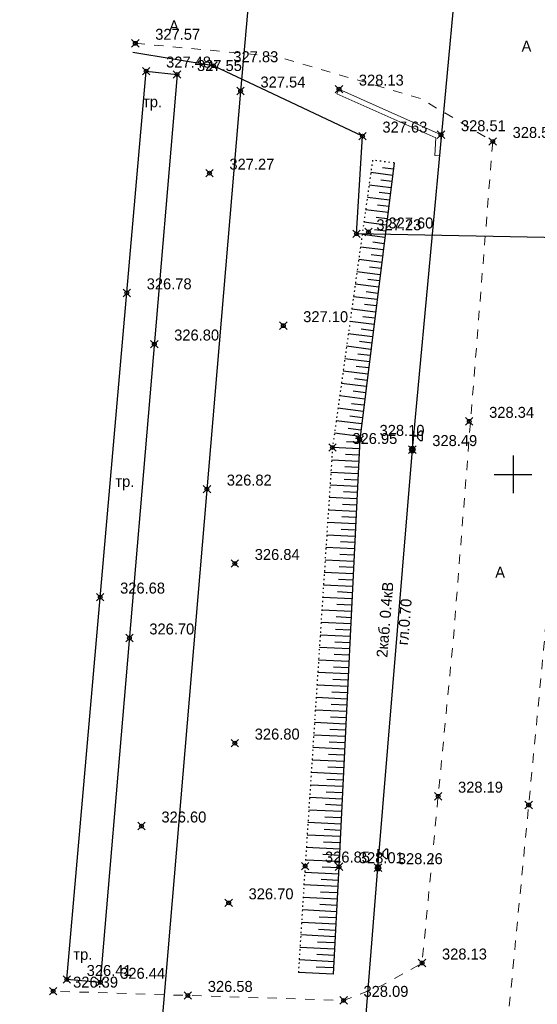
# Model space of a CAD drawing. Header units: metres. Extents: x 705573 to 711566, y 4301675 to 4311183.
# Tile 221 of 256: x 708239 to 708280, y 4310039 to 4310118. Entities that reach past the tile are written whole.
import ezdxf

# ---------------------------------------------------------------- set-up
doc = ezdxf.new("R2010")
doc.units = ezdxf.units.M
doc.header["$LTSCALE"] = 0.5
doc.header["$PDMODE"] = 35
doc.header["$PDSIZE"] = 0.3
for name, pattern in [('Auto_Street_NotBorder_Line_m1', [3, 1.5, -1.5]), ('ДОРОГИ_СТРОЯЩ', [9, 8, -1]), ('Контура низ откосов  Штриховая 0.1-0.5 - - - - - - -', [0.6, 0.1, -0.5])]:
    doc.linetypes.add(name, pattern=pattern)
for name, color, linetype in [('(001) Сетка', 92, 'Continuous'), ('(004) Точки рельефа', 7, 'Continuous'), ('(013) Газ', 30, 'ИК_Газопровод -------г--------'), ('(016) Кабель', 1, 'Continuous'), ('(019) Связь', 3, 'ИК_КАБ_СВЯЗИ'), ('(022) Возд. Линии', 7, 'Continuous'), ('(025) Дорога', 7, 'Continuous'), ('(035) Откосы', 7, 'Continuous')]:
    doc.layers.add(name, color=color, linetype=linetype)
doc.layers.add('AUTO#_ROADS_EXIST_L', color=7, linetype='Continuous', lineweight=15, true_color=0x000000)
doc.styles.add('BM-431', font='txt')
doc.styles.add('D-431', font='txt')
doc.styles.add('S', font='txtwr', dxfattribs={"oblique": 15})
doc.styles.get("Standard").update_dxf_attribs({"font": 'times.ttf'})
doc.linetypes.add('GAZ_VOZDUSH', pattern='A,1,-2,["~",Standard,S=3,R=0,X=-1.5,Y=-1.5],-1,10', length=14)
doc.linetypes.add('ИК_Газопровод -------г--------', pattern='A,9,-0.6,["Г",Standard,S=1.2,R=0,X=0,Y=-0.6],-1.2', length=10.8)
doc.linetypes.add('ИК_КАБ_СВЯЗИ', pattern='A,4,["o",Standard,S=0.5,R=0,X=0,Y=-0.125],4,-2', length=10)
doc.linetypes.add('ИК_Э_КАБ_НН', pattern='A,8,-2,["<",Standard,S=1,R=0,X=0,Y=-0.5],8,[">",Standard,S=1,R=0,X=-0.5,Y=-0.5],-2', length=20)

# ---------------------------------------------------------------- blocks, each defined once
blk = doc.blocks.new('U1111')
for p, q in [((0.1, 0.45), (0.1, 2.95)), ((0.1, 2.2), (0.85, 2.2)), ((1.28934, 2.95), (0.85, 2.51066)), ((0.85, 2.51066), (0.85, 1.88934)), ((0.85, 1.88934), (1.28934, 1.45)), ((1.6, 2.95), (1.28934, 2.95)), ((1.6, 2.95), (1.6, 1.45)), ((0, 0.05), (0.1, 0.05)), ((0, -0.05), (0, 0.05)), ((0.1, 0.05), (0.1, -0.05)), ((1.28934, 1.45), (1.6, 1.45)), ((0.1, -0.05), (0, -0.05))]:
    blk.add_line(p, q)
blk.add_lwpolyline([(0.55, 0), (0.3, 0.433013), (-0.2, 0.433013), (-0.45, 0), (-0.2, -0.433013), (0.3, -0.433013)], close=True)
at = {"color": 4, "style": 'S', "oblique": 15}
blk.add_attdef('Z', (1.142936, -1.391276), '', height=2, dxfattribs=at)
blk = doc.blocks.new('Setka')
at = {"layer": '(001) Сетка'}
for p, q in [((0, 1.5), (0, -1.5)), ((-1.5, 0), (1.5, 0))]:
    blk.add_line(p, q, dxfattribs=at)

msp = doc.modelspace()

# ---------------------------------------------------------------- linework, layer by layer
at = {"layer": '(013) Газ', "linetype": 'GAZ_VOZDUSH', "elevation": 325.111, "flags": 128}
msp.add_lwpolyline([(708309.527, 4310099.735), (708265.98, 4310100.589), (708266.462, 4310108.376), (708254.581, 4310113.989), (708248.148, 4310115.033)], dxfattribs=at)
at = {"layer": '(016) Кабель', "linetype": 'ИК_Э_КАБ_НН', "elevation": 325.947, "flags": 128}
msp.add_lwpolyline([(708148.162, 4308651.703), (708151.497, 4308692.413), (708155.946, 4308744.121), (708160.092, 4308792.083), (708165.82, 4308866.029), (708169.045, 4308905.959), (708172.399, 4308947.612), (708175.762, 4308988.142), (708178.982, 4309025.586), (708182.201, 4309063.201), (708185.813, 4309103.866), (708189.128, 4309144.32), (708192.281, 4309183.205), (708195.859, 4309224.798), (708198.741, 4309260.796), (708202.87, 4309309.735), (708206.45, 4309354.347), (708209.623, 4309392.715), (708213.998, 4309431.241), (708217.888, 4309470.551), (708222.285, 4309519.973), (708227.646, 4309584.985), (708230.7, 4309620.035), (708233.599, 4309650.662), (708236.608, 4309686.642), (708239.917, 4309725.258), (708242.964, 4309758.871), (708245.88, 4309791.491), (708249.037, 4309830.224), (708251.639, 4309862.09), (708254.553, 4309895.438), (708258.525, 4309939.873), (708262.105, 4309983.745), (708265.007, 4310017.023), (708267.691, 4310050.026), (708270.438, 4310083.372), (708274.286, 4310124.617), (708277.622, 4310164.745), (708280.245, 4310192.848), (708282.134, 4310214.069), (708285.192, 4310249.54), (708287.519, 4310279.257), (708289.716, 4310303.87), (708292.577, 4310337.274), (708295.609, 4310373.419), (708298.169, 4310403.778), (708301.105, 4310436.102), (708303.908, 4310468.222), (708306.247, 4310494.557), (708309.271, 4310529.231), (708312.329, 4310564.702), (708314.656, 4310594.419), (708316.853, 4310619.032), (708319.714, 4310652.436), (708322.746, 4310688.581), (708325.306, 4310718.94), (708328.242, 4310751.264), (708331.045, 4310783.384), (708331.607, 4310789.716), (708333.7, 4310812.99), (708337.044, 4310851.183), (708340.044, 4310884.75)], dxfattribs=at)
at = {"layer": '(019) Связь', "elevation": 324.811, "flags": 128}
msp.add_lwpolyline([(708317.145, 4310790.996), (708301.016, 4310609.687), (708256.741, 4310111.973), (708241.57, 4309932.293), (708189.214, 4309312.333), (708166.334, 4308981.07), (708160.318, 4308915.535), (708146.619, 4308758.228), (708137.034, 4308632.496), (708137.034, 4308632.496), (708137.034, 4308632.496), (708136.895, 4308567.223), (708136.888, 4308563.897)], dxfattribs=at)
at = {"layer": '(025) Дорога', "flags": 128}
msp.add_lwpolyline([(708249.221, 4310113.562), (708251.681, 4310113.288), (708245.563, 4310040.882), (708242.89, 4310041.108), (708249.221, 4310113.562)], dxfattribs=at)
at = {"layer": '(035) Откосы'}
for p, q in [((708268.869, 4310105.248, 328.102), (708267.121, 4310105.466, 328.102)), ((708268.931, 4310105.743, 328.102), (708268.061, 4310105.852, 328.102)), ((708268.745, 4310104.257, 328.102), (708266.983, 4310104.477, 328.102)), ((708268.807, 4310104.752, 328.102), (708267.93, 4310104.862, 328.102)), ((708268.683, 4310103.761, 328.102), (708267.799, 4310103.872, 328.102)), ((708268.621, 4310103.265, 328.102), (708266.846, 4310103.487, 328.102)), ((708268.559, 4310102.77, 328.102), (708267.668, 4310102.881, 328.102)), ((708268.497, 4310102.274, 328.102), (708266.708, 4310102.498, 328.102)), ((708268.374, 4310101.283, 328.102), (708266.57, 4310101.509, 328.102)), ((708268.435, 4310101.779, 328.102), (708267.537, 4310101.891, 328.102)), ((708268.25, 4310100.292, 328.102), (708266.432, 4310100.519, 328.102)), ((708268.312, 4310100.787, 328.102), (708267.406, 4310100.901, 328.102)), ((708268.188, 4310099.796, 328.102), (708267.276, 4310099.91, 328.102)), ((708268.126, 4310099.301, 328.102), (708266.295, 4310099.53, 328.102)), ((708268.064, 4310098.805, 328.102), (708267.145, 4310098.92, 328.102)), ((708268.002, 4310098.31, 328.102), (708266.157, 4310098.54, 328.102)), ((708267.878, 4310097.318, 328.102), (708266.019, 4310097.551, 328.102)), ((708267.94, 4310097.814, 328.102), (708267.014, 4310097.93, 328.102)), ((708267.754, 4310096.327, 328.102), (708265.881, 4310096.561, 328.102)), ((708267.816, 4310096.823, 328.102), (708266.883, 4310096.939, 328.102)), ((708267.692, 4310095.832, 328.102), (708266.752, 4310095.949, 328.102)), ((708267.63, 4310095.336, 328.102), (708265.744, 4310095.572, 328.102)), ((708267.568, 4310094.84, 328.102), (708266.621, 4310094.959, 328.102)), ((708267.506, 4310094.345, 328.102), (708265.606, 4310094.582, 328.102)), ((708267.382, 4310093.354, 328.102), (708265.468, 4310093.593, 328.102)), ((708267.444, 4310093.849, 328.102), (708266.491, 4310093.968, 328.102)), ((708267.258, 4310092.363, 328.102), (708265.33, 4310092.604, 328.102)), ((708267.32, 4310092.858, 328.102), (708266.36, 4310092.978, 328.102)), ((708267.196, 4310091.867, 328.102), (708266.229, 4310091.988, 328.102)), ((708267.134, 4310091.371, 328.102), (708265.193, 4310091.614, 328.102)), ((708267.072, 4310090.876, 328.102), (708266.098, 4310090.998, 328.102)), ((708267.01, 4310090.38, 328.102), (708265.055, 4310090.625, 328.102)), ((708266.886, 4310089.389, 328.102), (708264.917, 4310089.635, 328.102)), ((708266.948, 4310089.885, 328.102), (708265.967, 4310090.007, 328.102)), ((708266.763, 4310088.398, 328.102), (708264.779, 4310088.646, 328.102)), ((708266.825, 4310088.893, 328.102), (708265.836, 4310089.017, 328.102)), ((708266.701, 4310087.902, 328.102), (708265.706, 4310088.027, 328.102)), ((708266.639, 4310087.407, 328.102), (708264.642, 4310087.656, 328.102)), ((708266.515, 4310086.415, 328.102), (708264.504, 4310086.667, 328.102)), ((708266.577, 4310086.911, 328.102), (708265.575, 4310087.036, 328.102)), ((708266.391, 4310085.424, 328.102), (708264.366, 4310085.677, 328.102)), ((708266.453, 4310085.92, 328.102), (708265.444, 4310086.046, 328.102)), ((708266.329, 4310084.929, 328.102), (708265.313, 4310085.056, 328.102)), ((708266.267, 4310084.433, 328.102), (708264.228, 4310084.688, 328.102)), ((708266.224, 4310083.936, 328.102), (708265.181, 4310083.986, 328.102)), ((708266.2, 4310083.437, 328.102), (708264.068, 4310083.54, 328.102)), ((708266.151, 4310082.439, 328.102), (708264.003, 4310082.543, 328.102)), ((708266.176, 4310082.938, 328.102), (708265.106, 4310082.99, 328.102)), ((708266.127, 4310081.94, 328.102), (708265.049, 4310081.993, 328.102)), ((708266.103, 4310081.442, 328.102), (708263.938, 4310081.547, 328.102)), ((708266.079, 4310080.943, 328.102), (708264.992, 4310080.995, 328.102)), ((708266.055, 4310080.444, 328.102), (708263.873, 4310080.55, 328.102)), ((708266.03, 4310079.945, 328.102), (708264.935, 4310079.998, 328.102)), ((708266.006, 4310079.446, 328.102), (708263.808, 4310079.553, 328.102)), ((708265.958, 4310078.448, 328.102), (708263.742, 4310078.556, 328.102)), ((708265.982, 4310078.947, 328.102), (708264.879, 4310079.001, 328.102)), ((708265.934, 4310077.95, 328.102), (708264.822, 4310078.004, 328.102)), ((708265.91, 4310077.451, 328.102), (708263.677, 4310077.559, 328.102)), ((708265.885, 4310076.952, 328.102), (708264.765, 4310077.006, 328.102)), ((708265.861, 4310076.453, 328.102), (708263.612, 4310076.562, 328.102)), ((708265.813, 4310075.455, 328.102), (708263.547, 4310075.565, 328.102)), ((708265.837, 4310075.954, 328.102), (708264.708, 4310076.009, 328.102)), ((708265.764, 4310074.458, 328.102), (708263.482, 4310074.568, 328.102)), ((708265.789, 4310074.956, 328.102), (708264.651, 4310075.012, 328.102)), ((708265.74, 4310073.959, 328.102), (708264.595, 4310074.014, 328.102)), ((708265.716, 4310073.46, 328.102), (708263.417, 4310073.571, 328.102)), ((708265.692, 4310072.961, 328.102), (708264.538, 4310073.017, 328.102)), ((708265.668, 4310072.462, 328.102), (708263.351, 4310072.574, 328.102)), ((708265.619, 4310071.464, 328.102), (708263.286, 4310071.578, 328.102)), ((708265.644, 4310071.963, 328.102), (708264.481, 4310072.02, 328.102)), ((708265.571, 4310070.467, 328.102), (708263.221, 4310070.581, 328.102)), ((708265.595, 4310070.966, 328.102), (708264.424, 4310071.022, 328.102)), ((708265.547, 4310069.968, 328.102), (708264.368, 4310070.025, 328.102)), ((708265.523, 4310069.469, 328.102), (708263.156, 4310069.584, 328.102)), ((708265.498, 4310068.97, 328.102), (708264.311, 4310069.028, 328.102)), ((708265.474, 4310068.471, 328.102), (708263.091, 4310068.587, 328.102)), ((708265.426, 4310067.474, 328.102), (708263.026, 4310067.59, 328.102)), ((708265.45, 4310067.972, 328.102), (708264.254, 4310068.03, 328.102)), ((708265.402, 4310066.975, 328.102), (708264.197, 4310067.033, 328.102)), ((708265.378, 4310066.476, 328.102), (708262.96, 4310066.593, 328.102)), ((708265.353, 4310065.977, 328.102), (708264.141, 4310066.036, 328.102)), ((708265.329, 4310065.478, 328.102), (708262.895, 4310065.596, 328.102)), ((708265.281, 4310064.48, 328.102), (708262.83, 4310064.599, 328.102)), ((708265.305, 4310064.979, 328.102), (708264.084, 4310065.038, 328.102)), ((708265.232, 4310063.483, 328.102), (708262.765, 4310063.602, 328.102)), ((708265.257, 4310063.982, 328.102), (708264.027, 4310064.041, 328.102)), ((708265.208, 4310062.984, 328.102), (708263.97, 4310063.044, 328.102)), ((708265.184, 4310062.485, 328.102), (708262.7, 4310062.605, 328.102)), ((708265.16, 4310061.986, 328.102), (708263.914, 4310062.047, 328.102)), ((708265.136, 4310061.487, 328.102), (708262.635, 4310061.609, 328.102)), ((708265.087, 4310060.49, 328.102), (708262.569, 4310060.612, 328.102)), ((708265.112, 4310060.988, 328.102), (708263.857, 4310061.049, 328.102)), ((708265.039, 4310059.492, 328.102), (708262.504, 4310059.615, 328.102)), ((708265.063, 4310059.991, 328.102), (708263.8, 4310060.052, 328.102)), ((708265.015, 4310058.993, 328.102), (708263.743, 4310059.055, 328.102)), ((708264.991, 4310058.494, 328.102), (708262.439, 4310058.618, 328.102)), ((708264.966, 4310057.995, 328.102), (708263.687, 4310058.057, 328.102)), ((708264.942, 4310057.496, 328.102), (708262.374, 4310057.621, 328.102)), ((708264.894, 4310056.499, 328.102), (708262.309, 4310056.624, 328.102)), ((708264.918, 4310056.998, 328.102), (708263.63, 4310057.06, 328.102)), ((708264.87, 4310056, 328.102), (708263.573, 4310056.063, 328.102)), ((708264.846, 4310055.501, 328.102), (708262.244, 4310055.627, 328.102)), ((708264.821, 4310055.002, 328.102), (708263.516, 4310055.065, 328.102)), ((708264.797, 4310054.503, 328.102), (708262.178, 4310054.63, 328.102)), ((708264.773, 4310054.004, 328.102), (708263.459, 4310054.068, 328.102)), ((708264.749, 4310053.506, 328.102), (708262.113, 4310053.633, 328.102)), ((708264.7, 4310052.508, 328.102), (708262.048, 4310052.636, 328.102)), ((708264.725, 4310053.007, 328.102), (708263.403, 4310053.071, 328.102)), ((708264.676, 4310052.009, 328.102), (708263.346, 4310052.073, 328.102)), ((708264.652, 4310051.51, 328.102), (708261.983, 4310051.639, 328.102)), ((708264.628, 4310051.011, 328.102), (708263.289, 4310051.076, 328.102)), ((708264.604, 4310050.512, 328.102), (708261.918, 4310050.643, 328.102)), ((708264.553, 4310049.515, 328.102), (708261.855, 4310049.658, 328.102)), ((708264.579, 4310050.014, 328.102), (708263.233, 4310050.085, 328.102)), ((708264.5, 4310048.517, 328.102), (708261.791, 4310048.661, 328.102)), ((708264.526, 4310049.016, 328.102), (708263.175, 4310049.088, 328.102)), ((708264.473, 4310048.019, 328.102), (708263.117, 4310048.091, 328.102)), ((708264.447, 4310047.52, 328.102), (708261.728, 4310047.664, 328.102)), ((708264.42, 4310047.021, 328.102), (708263.058, 4310047.093, 328.102)), ((708264.394, 4310046.522, 328.102), (708261.665, 4310046.667, 328.102)), ((708264.341, 4310045.525, 328.102), (708261.602, 4310045.67, 328.102)), ((708264.367, 4310046.024, 328.102), (708263, 4310046.096, 328.102)), ((708264.288, 4310044.527, 328.102), (708261.539, 4310044.673, 328.102)), ((708264.314, 4310045.026, 328.102), (708262.942, 4310045.099, 328.102)), ((708264.261, 4310044.029, 328.102), (708262.884, 4310044.102, 328.102)), ((708264.235, 4310043.53, 328.102), (708261.476, 4310043.677, 328.102)), ((708264.208, 4310043.031, 328.102), (708262.826, 4310043.105, 328.102)), ((708264.182, 4310042.532, 328.102), (708261.413, 4310042.68, 328.102)), ((708264.129, 4310041.535, 328.102), (708261.35, 4310041.683, 328.102)), ((708264.155, 4310042.034, 328.102), (708262.768, 4310042.107, 328.102))]:
    msp.add_line(p, q, dxfattribs=at)
at = {"layer": '(035) Откосы', "linetype": 'Контура низ откосов  Штриховая 0.1-0.5 - - - - - - -', "elevation": 328.102}
msp.add_lwpolyline([(708268.993, 4310106.239), (708267.259, 4310106.456), (708264.068, 4310083.537), (708261.886, 4310050.156), (708261.35, 4310041.683)], dxfattribs=at)
at = {"layer": '(035) Откосы', "elevation": 328.102, "flags": 128}
msp.add_lwpolyline([(708268.993, 4310106.239), (708266.236, 4310084.186), (708264.584, 4310050.105), (708264.129, 4310041.535)], dxfattribs=at)
at = {"color": 0, "linetype": 'ByBlock', "lineweight": -2, "transparency": 16777216}
for p in [(708248.353, 4310115.779, 327.574), (708249.221, 4310113.562, 327.476), (708254.581, 4310113.989, 327.833), (708251.681, 4310113.288, 327.545), (708256.741, 4310111.973, 327.536), (708264.583, 4310112.123, 328.133), (708266.462, 4310108.376, 327.634), (708272.72, 4310108.486, 328.511), (708276.841, 4310107.949, 328.506), (708254.266, 4310105.423, 327.268), (708265.98, 4310100.589, 327.228), (708266.942, 4310100.726, 327.595), (708247.675, 4310095.87, 326.782), (708260.149, 4310093.256, 327.105), (708249.865, 4310091.789, 326.799), (708274.967, 4310085.625, 328.344), (708266.236, 4310084.186, 328.102), (708264.068, 4310083.537, 326.95), (708270.438, 4310083.372, 328.488), (708254.06, 4310080.22, 326.823), (708256.285, 4310074.286, 326.836), (708245.555, 4310071.608, 326.675), (708247.884, 4310068.346, 326.698), (708256.285, 4310059.963, 326.803), (708272.489, 4310055.728, 328.19), (708279.706, 4310055.034, 327.898), (708248.848, 4310053.348, 326.605), (708261.886, 4310050.156, 326.848), (708264.584, 4310050.105, 328.012), (708267.691, 4310050.026, 328.255), (708255.795, 4310047.223, 326.701), (708271.21, 4310042.424, 328.133), (708242.89, 4310041.108, 326.406), (708245.563, 4310040.882, 326.443), (708241.808, 4310040.181, 326.387), (708252.543, 4310039.839, 326.578), (708264.952, 4310039.444, 328.091)]:
    msp.add_point(p, dxfattribs=at)
at = {"layer": 'AUTO#_ROADS_EXIST_L', "linetype": 'Auto_Street_NotBorder_Line_m1', "lineweight": 15, "flags": 128}
for points in [[(708315.668, 4310175.575), (708293.666, 4310177.61), (708289.535, 4310176.353), (708280.924, 4310067.701), (708274.001, 4309995.713), (708270.524, 4309953.103), (708269.882, 4309945.526), (708272.55, 4309942.069), (708276.725, 4309940.476), (708300.558, 4309940.476)], [(708248.353, 4310115.779), (708259.687, 4310114.721), (708271.135, 4310111.351), (708276.841, 4310107.949), (708273.701, 4310068.334), (708271.21, 4310042.424), (708267.958, 4310040.595), (708264.952, 4310039.444), (708241.808, 4310040.181)]]:
    msp.add_lwpolyline(points, dxfattribs=at)
at = {"layer": 'AUTO#_ROADS_EXIST_L', "elevation": 328.133, "flags": 128}
msp.add_lwpolyline([(708264.42, 4310111.758), (708264.583, 4310112.123), (708272.72, 4310108.486), (708272.625, 4310106.809), (708272.225, 4310106.832), (708272.305, 4310108.233)], close=True, dxfattribs=at)

# ---------------------------------------------------------------- block references
at = {"layer": '(001) Сетка'}
msp.add_blockref('Setka', (708278.465, 4310081.396), dxfattribs=at)
at = {"layer": '(022) Возд. Линии', "xscale": 0.5, "yscale": 0.5, "zscale": 0.5}
for p in [(708270.413, 4310083.372, 325.947), (708267.666, 4310050.026, 325.947)]:
    msp.add_blockref('U1111', p, dxfattribs=at)

# ---------------------------------------------------------------- texts
at = {"layer": '(004) Точки рельефа', "style": 'D-431'}
for s, p in [('327.57', (708249.939, 4310116.06, 327.574)), ('327.48', (708250.807, 4310113.846, 327.476)), ('327.83', (708256.167, 4310114.272, 327.833)), ('327.55', (708253.268, 4310113.569, 327.545)), ('327.54', (708258.327, 4310112.254, 327.536)), ('328.13', (708266.169, 4310112.406, 328.133)), ('327.63', (708268.048, 4310108.661, 327.634)), ('328.51', (708274.306, 4310108.769, 328.511)), ('328.51', (708278.427, 4310108.232, 328.506)), ('327.27', (708255.852, 4310105.703, 327.268)), ('327.23', (708267.566, 4310100.869, 327.228)), ('327.60', (708268.528, 4310101.011, 327.595)), ('326.78', (708249.261, 4310096.155, 326.782)), ('327.10', (708261.735, 4310093.539, 327.105)), ('326.80', (708251.451, 4310092.075, 326.799)), ('328.34', (708276.554, 4310085.908, 328.344)), ('326.95', (708265.654, 4310083.822, 326.95)), ('328.10', (708267.822, 4310084.469, 328.102)), ('328.49', (708272.024, 4310083.656, 328.488)), ('326.82', (708255.646, 4310080.505, 326.823)), ('326.84', (708257.871, 4310074.572, 326.836)), ('326.68', (708247.141, 4310071.894, 326.675)), ('326.70', (708249.47, 4310068.631, 326.698)), ('326.80', (708257.871, 4310060.249, 326.803)), ('328.19', (708274.075, 4310056.012, 328.19)), ('326.60', (708250.434, 4310053.634, 326.605)), ('326.85', (708263.472, 4310050.441, 326.848)), ('328.01', (708266.17, 4310050.388, 328.012)), ('328.26', (708269.277, 4310050.311, 328.255)), ('326.70', (708257.381, 4310047.509, 326.701)), ('328.13', (708272.796, 4310042.707, 328.133)), ('326.41', (708244.476, 4310041.394, 326.406)), ('326.44', (708247.149, 4310041.168, 326.443)), ('326.39', (708243.394, 4310040.466, 326.387)), ('326.58', (708254.129, 4310040.124, 326.578)), ('328.09', (708266.538, 4310039.728, 328.091))]:
    msp.add_text(s, height=0.875, dxfattribs=at).set_placement(p)
at = {"layer": '(016) Кабель', "color": 0, "linetype": 'Continuous', "style": 'D-431'}
for s, p in [('2каб. 0.4кВ', (708268.437, 4310066.76, 328.102)), ('гл.0.70', (708270.086, 4310067.748, 328.102))]:
    msp.add_text(s, height=0.875, rotation=85.31674, dxfattribs=at).set_placement(p)
at = {"layer": '(025) Дорога', "linetype": 'ДОРОГИ_СТРОЯЩ', "style": 'BM-431'}
for s, p in [('A', (708251.049, 4310116.731)), ('A', (708279.14, 4310115.112)), ('тр.', (708248.969, 4310110.682)), ('тр.', (708246.764, 4310080.4)), ('A', (708277.038, 4310073.154)), ('тр.', (708243.414, 4310042.682))]:
    msp.add_text(s, height=0.875, dxfattribs=at).set_placement(p)

doc.saveas('drawing.dxf')
